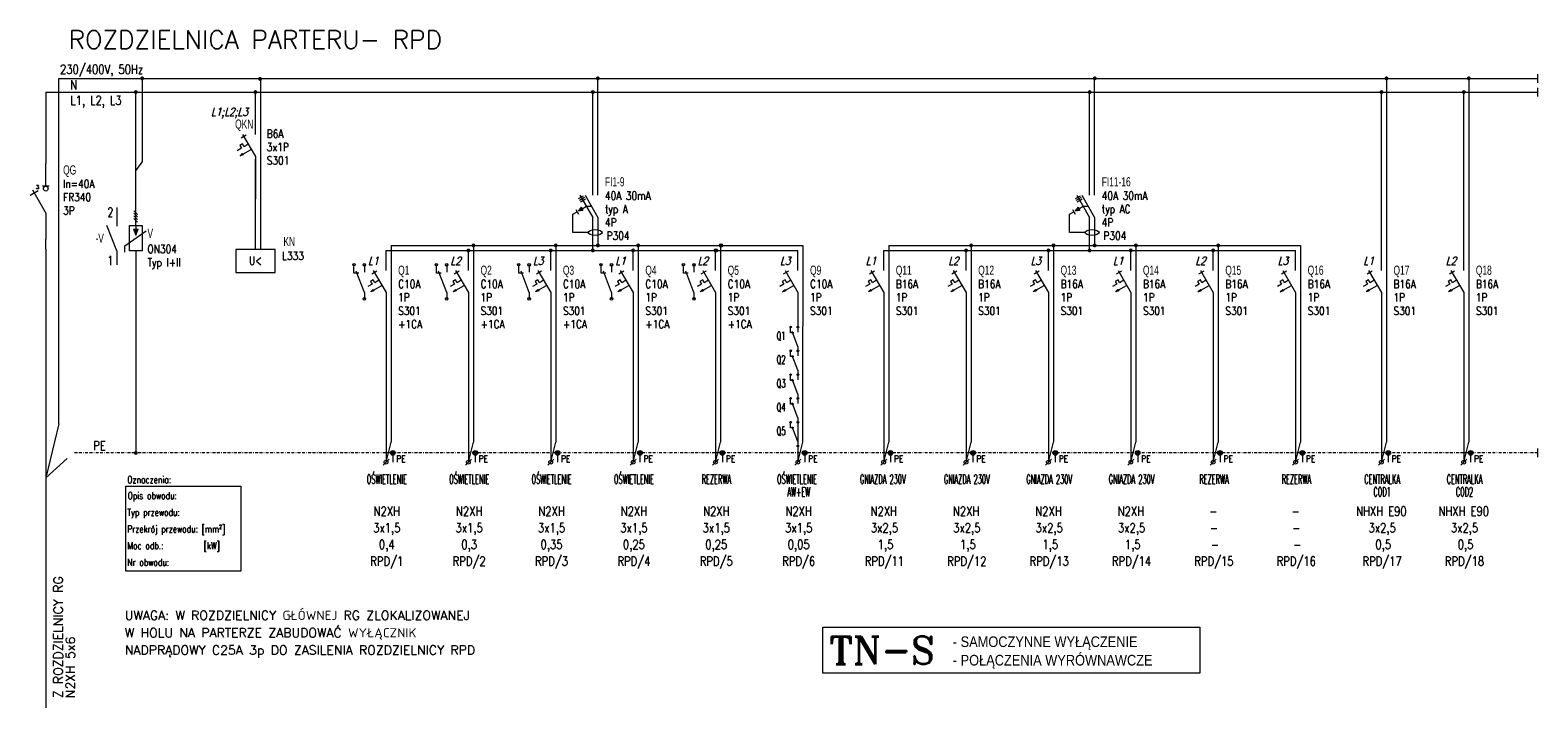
# Model space of a CAD drawing. Header units: millimetres. Extents: x 12722 to 13051, y -2413 to -2265.
import ezdxf
from ezdxf.enums import TextEntityAlignment as Align

# ---------------------------------------------------------------- set-up
doc = ezdxf.new("R2010")
doc.units = ezdxf.units.MM
doc.linetypes.add('BORDER2', pattern=[22.225, 6.35, -3.175, 6.35, -3.175, 0, -3.175])
doc.linetypes.add('DASHED2', pattern=[9.525, 6.35, -3.175])
doc.layers.get('0').update_dxf_attribs({"lineweight": 13})
for name, color, linetype, lineweight in [('IE_Nr aparatów', 6, 'Continuous', 13), ('IE_Obwody', 7, 'Continuous', 13), ('IE_Opisy obwodów', 7, 'Continuous', 13), ('IE_Opisy urządzeń', 3, 'Continuous', 13), ('IE_Schemat', 7, 'Continuous', 13), ('IE_Uwagi', 7, 'Continuous', 13)]:
    doc.layers.add(name, color=color, linetype=linetype, lineweight=lineweight)
doc.styles.add('Arial', font='ARIALN.TTF')
doc.styles.add('OMEGA', font='simplex.shx')
doc.styles.add('ROMANT', font='ROMANT')
doc.styles.add('SIMPLEX', font='SIMPLEX')
doc.styles.get("Standard").update_dxf_attribs({"font": 'arial.ttf'})
doc.styles.add('SYSTEM', font='TXT')

# ---------------------------------------------------------------- blocks, each defined once
blk = doc.blocks.new('*U10')
blk.add_hatch(color=0).paths.add_polyline_path([(0.54, 4.74), (-0.54, 4.74), (0, 3.44)])
at = {"color": 0}
for p, q in [((0, 5.6), (0, 13.8)), ((-2.37, 1.16), (2.26, 4.44)), ((-1.4, 0), (-1.4, 5.6)), ((-1.4, 5.6), (1.4, 5.6)), ((-0.54, 4.74), (0, 3.44)), ((-0.54, 4.74), (0.54, 4.74)), ((0, 5.6), (0, 4.74)), ((0, 3.44), (0.54, 4.74)), ((1.4, 5.6), (1.4, 0)), ((-2.37, -0.29), (-2.37, 1.16)), ((1.4, 0), (-1.4, 0)), ((0, 0), (0, -8.2)), ((0, 0), (0, -8.2))]:
    blk.add_line(p, q, dxfattribs=at)
at = {"color": 0, "style": 'SIMPLEX', "oblique": 15, "width": 0.8, "flags": 4}
blk.add_attdef('NR', (2.31, 5.6), '', height=1.5, dxfattribs=at)
at = {"color": 0, "style": 'SIMPLEX', "width": 0.8, "flags": 4}
for tag, p in [('OPIS1', (2.31, 3.6)), ('OPIS2', (2.31, 1.6)), ('OPIS3', (2.31, -0.4)), ('OPIS4', (2.31, -2.4))]:
    blk.add_attdef(tag, p, '', height=1.5, dxfattribs=at)
blk = doc.blocks.new('*U8')
h = blk.add_hatch(color=0)
edge = h.paths.add_edge_path()
edge.add_arc((1.5, -18.32), 0.5, 0, 360)
at = {"color": 0}
for p, q in [((1.1, 9.37), (1.1, -15.99)), ((0, -20.33), (1.1, -15.99)), ((1.5, -18.32), (1.5, -20.33))]:
    blk.add_line(p, q, dxfattribs=at)
at = {"color": 0, "ltscale": 0.5}
blk.add_line((0, 0), (0, -20.33), dxfattribs=at)
at = {"color": 0}
blk.add_circle((1.5, -18.32), 0.5, dxfattribs=at)
at = {"color": 0, "ltscale": 0.5, "style": 'OMEGA', "width": 0.8}
blk.add_text('PE', height=1.5, dxfattribs=at).set_placement((2.25, -20.35))
blk = doc.blocks.new('*U9')
at = {"color": 0}
for p, q in [((1.1, 10.3), (1.1, -7.38)), ((0, 4.85), (0, 9.2)), ((-3.11, 4.11), (-2, 4.74)), ((-2.8, 4.85), (0, 0)), ((-2.8, 4.85), (0, 0)), ((-3.06, 1.8), (-3.97, 1.28)), ((-2.8, 2.76), (-3.41, 2.41)), ((-3.41, 2.41), (-3.06, 1.8)), ((-3.33, 0.17), (-2.81, 0.67)), ((-2.64, 0.37), (-3.33, 0.17)), ((-3.28, 0.19), (-3.3, 0.2)), ((-3.28, 0.19), (-2.8, 0.66)), ((-3.18, 0.21), (-3.23, 0.26)), ((-3.09, 0.24), (-3.17, 0.33)), ((-2.99, 0.27), (-3.11, 0.39)), ((-3.1, 0.24), (-2.76, 0.58)), ((-2.89, 0.3), (-3.05, 0.45)), ((-2.8, 0.32), (-2.98, 0.51)), ((-2.93, 0.29), (-2.71, 0.5)), ((-2.7, 0.35), (-2.92, 0.57)), ((-2.7, 0.47), (-2.86, 0.63)), ((-2.81, 0.67), (-2.64, 0.37)), ((-2.45, 2.15), (-2.8, 2.76)), ((-2.76, 0.34), (-2.67, 0.42)), ((-2.73, 0.52), (-0.91, 1.57)), ((-1.55, 2.68), (-2.45, 2.15)), ((0, 0), (0, -16.76))]:
    blk.add_line(p, q, dxfattribs=at)
at = {"color": 0, "style": 'SIMPLEX', "oblique": 15, "width": 0.8, "flags": 4}
blk.add_attdef('NR', (2.31, 3.41), '', height=1.5, dxfattribs=at)
at = {"color": 0, "style": 'SIMPLEX', "width": 0.8, "flags": 4}
for tag, p in [('OPIS1', (2.31, 1.41)), ('OPIS2', (2.31, -0.59)), ('OPIS3', (2.31, -2.59)), ('OPIS4', (2.31, -4.59))]:
    blk.add_attdef(tag, p, '', height=1.5, dxfattribs=at)
blk = doc.blocks.new('*U11')
at = {"color": 0}
for p, q in [((1.1, 17.1), (1.1, -20.36)), ((0, 4.85), (0, 9.2)), ((-3.11, 4.11), (-2, 4.74)), ((-2.8, 4.85), (0, 0)), ((-2.8, 4.85), (0, 0)), ((-3.06, 1.8), (-3.97, 1.28)), ((-2.8, 2.76), (-3.41, 2.41)), ((-3.41, 2.41), (-3.06, 1.8)), ((-3.33, 0.17), (-2.81, 0.67)), ((-2.64, 0.37), (-3.33, 0.17)), ((-3.28, 0.19), (-3.3, 0.2)), ((-3.28, 0.19), (-2.8, 0.66)), ((-3.18, 0.21), (-3.23, 0.26)), ((-3.09, 0.24), (-3.17, 0.33)), ((-2.99, 0.27), (-3.11, 0.39)), ((-3.1, 0.24), (-2.76, 0.58)), ((-2.89, 0.3), (-3.05, 0.45)), ((-2.8, 0.32), (-2.98, 0.51)), ((-2.93, 0.29), (-2.71, 0.5)), ((-2.7, 0.35), (-2.92, 0.57)), ((-2.7, 0.47), (-2.86, 0.63)), ((-2.81, 0.67), (-2.64, 0.37)), ((-2.45, 2.15), (-2.8, 2.76)), ((-2.76, 0.34), (-2.67, 0.42)), ((-2.73, 0.52), (-0.91, 1.57)), ((-1.55, 2.68), (-2.45, 2.15)), ((0, 0), (0, -9.23))]:
    blk.add_line(p, q, dxfattribs=at)
at = {"color": 0, "style": 'SIMPLEX', "oblique": 15, "width": 0.8, "flags": 4}
blk.add_attdef('NR', (2.31, 3.41), '', height=1.5, dxfattribs=at)
at = {"color": 0, "style": 'SIMPLEX', "width": 0.8, "flags": 4}
for tag, p in [('OPIS1', (2.31, 1.41)), ('OPIS2', (2.31, -0.59)), ('OPIS3', (2.31, -2.59)), ('OPIS4', (2.31, -4.59))]:
    blk.add_attdef(tag, p, '', height=1.5, dxfattribs=at)
blk = doc.blocks.new('*U12')
at = {"color": 0}
for p, q in [((1.1, 4.85), (1.1, 30.4)), ((0, 4.85), (0, 27.4)), ((-3.11, 4.11), (-2, 4.74)), ((-2.91, 3.77), (-1.81, 4.4)), ((-2.8, 4.85), (0, 0)), ((-2.8, 4.85), (0, 0)), ((-2.71, 3.43), (-1.61, 4.06)), ((-1.7, 4.85), (1.1, 0)), ((-4.38, 0.7), (-3.45, 1.23)), ((-4.38, -3.3), (-4.38, 0.7)), ((-3.74, 1.74), (-3.16, 0.73)), ((-2.51, 2.2), (-3.14, 1.42)), ((-3.14, 1.42), (-2.15, 1.58)), ((-3.06, 1.43), (-3.1, 1.47)), ((-3.04, 1.54), (-2.46, 2.12)), ((-2.95, 1.45), (-3.04, 1.54)), ((-3.02, 1.44), (-2.42, 2.04)), ((-2.84, 1.47), (-2.99, 1.61)), ((-2.74, 1.49), (-2.93, 1.68)), ((-2.87, 1.46), (-2.37, 1.96)), ((-2.63, 1.5), (-2.87, 1.75)), ((-2.52, 1.52), (-2.82, 1.81)), ((-2.42, 1.54), (-2.76, 1.88)), ((-2.73, 1.49), (-2.33, 1.89)), ((-2.31, 1.55), (-2.71, 1.95)), ((-2.2, 1.57), (-2.65, 2.02)), ((-2.23, 1.72), (-2.6, 2.09)), ((-2.58, 1.51), (-2.28, 1.81)), ((-2.4, 2.02), (-2.54, 2.16)), ((-2.51, 2.2), (-2.15, 1.58)), ((-2.43, 1.54), (-2.24, 1.73)), ((-2.33, 1.89), (-1.4, 2.42)), ((-2.28, 1.56), (-2.19, 1.65)), ((-1.4, 2.42), (-0.3, 2.42)), ((0, -7.23), (0, 0)), ((1.1, 0), (1.1, -6.13)), ((-1, -3.3), (-4.38, -3.3))]:
    blk.add_line(p, q, dxfattribs=at)
blk.add_ellipse((0.52, -3.3), major_axis=(1.53, 0), ratio=0.410051, dxfattribs=at)
blk.add_text('Omega-electric', height=0.0000001, dxfattribs=at).set_placement((0, -0.58), align=Align.RIGHT)
at = {"color": 0, "style": 'SIMPLEX', "oblique": 15, "width": 0.8, "flags": 4}
blk.add_attdef('NR', (2.31, 3.41), '', height=1.5, dxfattribs=at)
at = {"color": 0, "style": 'SIMPLEX', "width": 0.8, "flags": 4}
for tag, p in [('OPIS1', (2.31, 1.41)), ('OPIS2', (2.31, -0.59)), ('OPIS3', (2.31, -2.59)), ('OPIS4', (2.31, -4.59))]:
    blk.add_attdef(tag, p, '', height=1.5, dxfattribs=at)
blk = doc.blocks.new('*U1994')
at = {"color": 0}
for p, q in [((1.1, 10.3), (1.1, -7.38)), ((0, 4.85), (0, 9.2)), ((-3.11, 4.11), (-2, 4.74)), ((-2.8, 4.85), (0, 0)), ((-2.8, 4.85), (0, 0)), ((-3.06, 1.8), (-3.97, 1.28)), ((-2.8, 2.76), (-3.41, 2.41)), ((-3.41, 2.41), (-3.06, 1.8)), ((-3.33, 0.17), (-2.81, 0.67)), ((-2.64, 0.37), (-3.33, 0.17)), ((-3.28, 0.19), (-3.3, 0.2)), ((-3.28, 0.19), (-2.8, 0.66)), ((-3.18, 0.21), (-3.23, 0.26)), ((-3.09, 0.24), (-3.17, 0.33)), ((-2.99, 0.27), (-3.11, 0.39)), ((-3.1, 0.24), (-2.76, 0.58)), ((-2.89, 0.3), (-3.05, 0.45)), ((-2.8, 0.32), (-2.98, 0.51)), ((-2.93, 0.29), (-2.71, 0.5)), ((-2.7, 0.35), (-2.92, 0.57)), ((-2.7, 0.47), (-2.86, 0.63)), ((-2.81, 0.67), (-2.64, 0.37)), ((-2.45, 2.15), (-2.8, 2.76)), ((-2.76, 0.34), (-2.67, 0.42)), ((-2.73, 0.52), (-0.91, 1.57)), ((-1.55, 2.68), (-2.45, 2.15)), ((0, 0), (0, -2.36))]:
    blk.add_line(p, q, dxfattribs=at)
at = {"color": 0, "style": 'SIMPLEX', "oblique": 15, "width": 0.8, "flags": 4}
blk.add_attdef('NR', (2.31, 3.41), '', height=1.5, dxfattribs=at)
at = {"color": 0, "style": 'SIMPLEX', "width": 0.8, "flags": 4}
for tag, p in [('OPIS1', (2.31, 1.41)), ('OPIS2', (2.31, -0.59)), ('OPIS3', (2.31, -2.59)), ('OPIS4', (2.31, -4.59))]:
    blk.add_attdef(tag, p, '', height=1.5, dxfattribs=at)
blk = doc.blocks.new('iOF')
at = {"layer": 'IE_Obwody', "color": 0}
for p, q in [((0.89, 3.73), (0.89, 2.16)), ((0.89, -2.32), (-0.89, 2.32)), ((0.89, -2.32), (0.89, -3.7))]:
    blk.add_line(p, q, dxfattribs=at)
blk.add_lwpolyline([(-0.33, 1.94), (-1.39, 1.94), (-1.39, 3.74)], dxfattribs=at)
for centre in [(-1.39, 3.74), (0.89, 3.73), (0.89, -3.7)]:
    blk.add_circle(centre, 0.262, dxfattribs=at)
blk = doc.blocks.new('*U2312')
at = {"color": 0}
for p, q in [((1.1, 46.83), (1.1, -7.38)), ((0, 4.85), (0, 43.83)), ((-3.11, 4.11), (-2, 4.74)), ((-2.8, 4.85), (0, 0)), ((-2.8, 4.85), (0, 0)), ((-3.06, 1.8), (-3.97, 1.28)), ((-2.8, 2.76), (-3.41, 2.41)), ((-3.41, 2.41), (-3.06, 1.8)), ((-3.33, 0.17), (-2.81, 0.67)), ((-2.64, 0.37), (-3.33, 0.17)), ((-3.28, 0.19), (-3.3, 0.2)), ((-3.28, 0.19), (-2.8, 0.66)), ((-3.18, 0.21), (-3.23, 0.26)), ((-3.09, 0.24), (-3.17, 0.33)), ((-2.99, 0.27), (-3.11, 0.39)), ((-3.1, 0.24), (-2.76, 0.58)), ((-2.89, 0.3), (-3.05, 0.45)), ((-2.8, 0.32), (-2.98, 0.51)), ((-2.93, 0.29), (-2.71, 0.5)), ((-2.7, 0.35), (-2.92, 0.57)), ((-2.7, 0.47), (-2.86, 0.63)), ((-2.81, 0.67), (-2.64, 0.37)), ((-2.45, 2.15), (-2.8, 2.76)), ((-2.76, 0.34), (-2.67, 0.42)), ((-2.73, 0.52), (-0.91, 1.57)), ((-1.55, 2.68), (-2.45, 2.15)), ((0, 0), (0, -16.76))]:
    blk.add_line(p, q, dxfattribs=at)
at = {"color": 0, "style": 'SIMPLEX', "oblique": 15, "width": 0.8, "flags": 4}
blk.add_attdef('NR', (2.31, 3.41), '', height=1.5, dxfattribs=at)
at = {"color": 0, "style": 'SIMPLEX', "width": 0.8, "flags": 4}
for tag, p in [('OPIS1', (2.31, 1.41)), ('OPIS2', (2.31, -0.59)), ('OPIS3', (2.31, -2.59)), ('OPIS4', (2.31, -4.59))]:
    blk.add_attdef(tag, p, '', height=1.5, dxfattribs=at)

msp = doc.modelspace()

# ---------------------------------------------------------------- hatches: boundary and pattern name
msp.add_hatch(color=0).paths.add_polyline_path([(12891.64, -2357.57, 1), (12890.64, -2357.57, 1)])
at = {"layer": 'IE_Obwody', "ltscale": 5}
h = msp.add_hatch(color=256, dxfattribs=at)
edge = h.paths.add_edge_path()
edge.add_arc((12746.35, -2275.66), 0.427, 0, 360)
h = msp.add_hatch(color=256, dxfattribs=at)
edge = h.paths.add_edge_path()
edge.add_arc((12772.12, -2275.79), 0.427, 0, 360)
h = msp.add_hatch(color=256, dxfattribs=at)
edge = h.paths.add_edge_path()
edge.add_arc((12845.94, -2275.66), 0.427, 0, 360)
h = msp.add_hatch(color=256, dxfattribs=at)
edge = h.paths.add_edge_path()
edge.add_arc((12845.94, -2275.66), 0.427, 0, 360)
h = msp.add_hatch(color=256, dxfattribs=at)
edge = h.paths.add_edge_path()
edge.add_arc((12954.5, -2275.66), 0.427, 0, 360)
h = msp.add_hatch(color=256, dxfattribs=at)
edge = h.paths.add_edge_path()
edge.add_arc((12954.5, -2275.66), 0.427, 0, 360)
h = msp.add_hatch(color=256, dxfattribs=at)
edge = h.paths.add_edge_path()
edge.add_arc((13018.25, -2275.66), 0.427, 0, 360)
h = msp.add_hatch(color=256, dxfattribs=at)
edge = h.paths.add_edge_path()
edge.add_arc((13018.25, -2275.66), 0.427, 0, 360)
h = msp.add_hatch(color=256, dxfattribs=at)
edge = h.paths.add_edge_path()
edge.add_arc((13036.25, -2275.66), 0.427, 0, 360)
h = msp.add_hatch(color=256, dxfattribs=at)
edge = h.paths.add_edge_path()
edge.add_arc((13036.25, -2275.66), 0.427, 0, 360)
h = msp.add_hatch(color=256, dxfattribs=at)
edge = h.paths.add_edge_path()
edge.add_arc((12744.97, -2278.66), 0.427, 0, 360)
h = msp.add_hatch(color=256, dxfattribs=at)
edge = h.paths.add_edge_path()
edge.add_arc((12771.1, -2278.66), 0.427, 0, 360)
h = msp.add_hatch(color=256, dxfattribs=at)
edge = h.paths.add_edge_path()
edge.add_arc((12844.84, -2278.66), 0.427, 0, 360)
h = msp.add_hatch(color=256, dxfattribs=at)
edge = h.paths.add_edge_path()
edge.add_arc((12844.84, -2278.66), 0.427, 0, 360)
h = msp.add_hatch(color=256, dxfattribs=at)
edge = h.paths.add_edge_path()
edge.add_arc((12953.4, -2278.66), 0.427, 0, 360)
h = msp.add_hatch(color=256, dxfattribs=at)
edge = h.paths.add_edge_path()
edge.add_arc((12953.4, -2278.66), 0.427, 0, 360)
h = msp.add_hatch(color=256, dxfattribs=at)
edge = h.paths.add_edge_path()
edge.add_arc((13017.15, -2278.66), 0.427, 0, 360)
h = msp.add_hatch(color=256, dxfattribs=at)
edge = h.paths.add_edge_path()
edge.add_arc((13017.15, -2278.66), 0.427, 0, 360)
h = msp.add_hatch(color=256, dxfattribs=at)
edge = h.paths.add_edge_path()
edge.add_arc((13035.15, -2278.66), 0.427, 0, 360)
h = msp.add_hatch(color=256, dxfattribs=at)
edge = h.paths.add_edge_path()
edge.add_arc((13035.15, -2278.66), 0.427, 0, 360)
h = msp.add_hatch(color=256, dxfattribs=at)
edge = h.paths.add_edge_path()
edge.add_arc((12818.74, -2312.19), 0.427, 0, 360)
h = msp.add_hatch(color=256, dxfattribs=at)
edge = h.paths.add_edge_path()
edge.add_arc((12818.74, -2312.19), 0.427, 0, 360)
h = msp.add_hatch(color=256, dxfattribs=at)
edge = h.paths.add_edge_path()
edge.add_arc((12836.74, -2312.19), 0.427, 0, 360)
h = msp.add_hatch(color=256, dxfattribs=at)
edge = h.paths.add_edge_path()
edge.add_arc((12836.74, -2312.19), 0.427, 0, 360)
h = msp.add_hatch(color=256, dxfattribs=at)
edge = h.paths.add_edge_path()
edge.add_arc((12845.93, -2312.19), 0.427, 0, 360)
h = msp.add_hatch(color=256, dxfattribs=at)
edge = h.paths.add_edge_path()
edge.add_arc((12845.93, -2312.19), 0.427, 0, 360)
h = msp.add_hatch(color=256, dxfattribs=at)
edge = h.paths.add_edge_path()
edge.add_arc((12854.74, -2312.19), 0.427, 0, 360)
h = msp.add_hatch(color=256, dxfattribs=at)
edge = h.paths.add_edge_path()
edge.add_arc((12854.74, -2312.19), 0.427, 0, 360)
h = msp.add_hatch(color=256, dxfattribs=at)
edge = h.paths.add_edge_path()
edge.add_arc((12872.74, -2312.19), 0.427, 0, 360)
h = msp.add_hatch(color=256, dxfattribs=at)
edge = h.paths.add_edge_path()
edge.add_arc((12872.74, -2312.19), 0.427, 0, 360)
h = msp.add_hatch(color=256, dxfattribs=at)
edge = h.paths.add_edge_path()
edge.add_arc((12872.93, -2312.19), 0.427, 0, 360)
h = msp.add_hatch(color=256, dxfattribs=at)
edge = h.paths.add_edge_path()
edge.add_arc((12927.49, -2312.19), 0.427, 0, 360)
h = msp.add_hatch(color=256, dxfattribs=at)
edge = h.paths.add_edge_path()
edge.add_arc((12927.49, -2312.19), 0.427, 0, 360)
h = msp.add_hatch(color=256, dxfattribs=at)
edge = h.paths.add_edge_path()
edge.add_arc((12945.49, -2312.19), 0.427, 0, 360)
h = msp.add_hatch(color=256, dxfattribs=at)
edge = h.paths.add_edge_path()
edge.add_arc((12945.49, -2312.19), 0.427, 0, 360)
h = msp.add_hatch(color=256, dxfattribs=at)
edge = h.paths.add_edge_path()
edge.add_arc((12945.49, -2312.19), 0.427, 0, 360)
h = msp.add_hatch(color=256, dxfattribs=at)
edge = h.paths.add_edge_path()
edge.add_arc((12954.49, -2312.19), 0.427, 0, 360)
h = msp.add_hatch(color=256, dxfattribs=at)
edge = h.paths.add_edge_path()
edge.add_arc((12954.49, -2312.19), 0.427, 0, 360)
h = msp.add_hatch(color=256, dxfattribs=at)
edge = h.paths.add_edge_path()
edge.add_arc((12954.49, -2312.19), 0.427, 0, 360)
h = msp.add_hatch(color=256, dxfattribs=at)
edge = h.paths.add_edge_path()
edge.add_arc((12963.49, -2312.19), 0.427, 0, 360)
h = msp.add_hatch(color=256, dxfattribs=at)
edge = h.paths.add_edge_path()
edge.add_arc((12963.49, -2312.19), 0.427, 0, 360)
h = msp.add_hatch(color=256, dxfattribs=at)
edge = h.paths.add_edge_path()
edge.add_arc((12981.49, -2312.19), 0.427, 0, 360)
h = msp.add_hatch(color=256, dxfattribs=at)
edge = h.paths.add_edge_path()
edge.add_arc((12981.49, -2312.19), 0.427, 0, 360)
h = msp.add_hatch(color=256, dxfattribs=at)
edge = h.paths.add_edge_path()
edge.add_arc((12817.64, -2313.29), 0.427, 0, 360)
h = msp.add_hatch(color=256, dxfattribs=at)
edge = h.paths.add_edge_path()
edge.add_arc((12817.64, -2313.29), 0.427, 0, 360)
h = msp.add_hatch(color=256, dxfattribs=at)
edge = h.paths.add_edge_path()
edge.add_arc((12835.64, -2313.29), 0.427, 0, 360)
h = msp.add_hatch(color=256, dxfattribs=at)
edge = h.paths.add_edge_path()
edge.add_arc((12835.64, -2313.29), 0.427, 0, 360)
h = msp.add_hatch(color=256, dxfattribs=at)
edge = h.paths.add_edge_path()
edge.add_arc((12844.83, -2313.29), 0.427, 0, 360)
h = msp.add_hatch(color=256, dxfattribs=at)
edge = h.paths.add_edge_path()
edge.add_arc((12844.83, -2313.29), 0.427, 0, 360)
h = msp.add_hatch(color=256, dxfattribs=at)
edge = h.paths.add_edge_path()
edge.add_arc((12853.64, -2313.29), 0.427, 0, 360)
h = msp.add_hatch(color=256, dxfattribs=at)
edge = h.paths.add_edge_path()
edge.add_arc((12853.64, -2313.29), 0.427, 0, 360)
h = msp.add_hatch(color=256, dxfattribs=at)
edge = h.paths.add_edge_path()
edge.add_arc((12871.64, -2313.29), 0.427, 0, 360)
h = msp.add_hatch(color=256, dxfattribs=at)
edge = h.paths.add_edge_path()
edge.add_arc((12871.64, -2313.29), 0.427, 0, 360)
h = msp.add_hatch(color=256, dxfattribs=at)
edge = h.paths.add_edge_path()
edge.add_arc((12871.83, -2313.29), 0.427, 0, 360)
h = msp.add_hatch(color=256, dxfattribs=at)
edge = h.paths.add_edge_path()
edge.add_arc((12926.39, -2313.29), 0.427, 0, 360)
h = msp.add_hatch(color=256, dxfattribs=at)
edge = h.paths.add_edge_path()
edge.add_arc((12926.39, -2313.29), 0.427, 0, 360)
h = msp.add_hatch(color=256, dxfattribs=at)
edge = h.paths.add_edge_path()
edge.add_arc((12944.39, -2313.29), 0.427, 0, 360)
h = msp.add_hatch(color=256, dxfattribs=at)
edge = h.paths.add_edge_path()
edge.add_arc((12944.39, -2313.29), 0.427, 0, 360)
h = msp.add_hatch(color=256, dxfattribs=at)
edge = h.paths.add_edge_path()
edge.add_arc((12944.39, -2313.29), 0.427, 0, 360)
h = msp.add_hatch(color=256, dxfattribs=at)
edge = h.paths.add_edge_path()
edge.add_arc((12953.39, -2313.29), 0.427, 0, 360)
h = msp.add_hatch(color=256, dxfattribs=at)
edge = h.paths.add_edge_path()
edge.add_arc((12953.39, -2313.29), 0.427, 0, 360)
h = msp.add_hatch(color=256, dxfattribs=at)
edge = h.paths.add_edge_path()
edge.add_arc((12953.39, -2313.29), 0.427, 0, 360)
h = msp.add_hatch(color=256, dxfattribs=at)
edge = h.paths.add_edge_path()
edge.add_arc((12962.39, -2313.29), 0.427, 0, 360)
h = msp.add_hatch(color=256, dxfattribs=at)
edge = h.paths.add_edge_path()
edge.add_arc((12962.39, -2313.29), 0.427, 0, 360)
h = msp.add_hatch(color=256, dxfattribs=at)
edge = h.paths.add_edge_path()
edge.add_arc((12980.39, -2313.29), 0.427, 0, 360)
h = msp.add_hatch(color=256, dxfattribs=at)
edge = h.paths.add_edge_path()
edge.add_arc((12980.39, -2313.29), 0.427, 0, 360)
h = msp.add_hatch(color=256, dxfattribs=at)
edge = h.paths.add_edge_path()
edge.add_arc((12744.97, -2357.57), 0.427, 0, 360)

# ---------------------------------------------------------------- linework, layer by layer
for p, q in [((13051.33, -2276.61), (13051.33, -2274.73)), ((13051.33, -2279.61), (13051.33, -2277.73)), ((12889.64, -2324.85), (12889.64, -2330.05)), ((13051.33, -2358.5), (13051.33, -2356.62))]:
    msp.add_line(p, q)
at = {"color": 0}
for p, q in [((12725.3, -2299.27), (12725.3, -2294.28)), ((12726.02, -2299.27), (12724.57, -2299.27)), ((12721.88, -2301.19), (12723.65, -2300.17)), ((12722.38, -2300.06), (12725.3, -2305.11)), ((12725.3, -2305.11), (12725.3, -2308.02)), ((12725.3, -2308.02), (12725.3, -2310.93)), ((12725.3, -2313.02), (12725.3, -2310.93)), ((12889.64, -2359.58), (12890.74, -2355.24)), ((12891.14, -2357.57), (12891.14, -2359.58))]:
    msp.add_line(p, q, dxfattribs=at)
at = {"color": 0, "const_width": 0.146}
msp.add_lwpolyline([(12722.38, -2300.06), (12725.3, -2305.11)], dxfattribs=at)
for points in [[(12890.74, -2355.24), (12890.74, -2329.88)], [(12889.64, -2350.85), (12889.64, -2359.58)]]:
    msp.add_lwpolyline(points)
at = {"color": 0}
for centre, radius in [((12725.3, -2299.78), 0.515), ((12891.14, -2357.57), 0.5)]:
    msp.add_circle(centre, radius, dxfattribs=at)
at = {"layer": 'IE_Obwody'}
for p, q in [((12728.18, -2275.66), (13051.33, -2275.66)), ((12728.18, -2351.18), (12728.18, -2275.66)), ((12746.35, -2275.66), (12746.35, -2294.01)), ((12725.3, -2278.66), (13051.33, -2278.66)), ((12725.3, -2278.66), (12725.3, -2294.28)), ((12744.97, -2287.91), (12744.97, -2278.66)), ((12771.1, -2287.91), (12771.1, -2278.66)), ((12744.97, -2299.61), (12744.97, -2287.91)), ((12744.97, -2307.81), (12744.97, -2293.32)), ((12771.1, -2313.12), (12771.1, -2293.32)), ((12740.8, -2303.87), (12740.8, -2308.01)), ((12745.36, -2305.4), (12744.57, -2304.61)), ((12745.36, -2305.96), (12744.57, -2305.17)), ((12745.36, -2306.52), (12744.57, -2305.73)), ((12740.8, -2313.39), (12738.66, -2307.82)), ((12745.36, -2307.08), (12744.57, -2306.29)), ((12725.3, -2313.02), (12725.3, -2413.31)), ((12740.8, -2313.39), (12740.8, -2316.47)), ((12744.97, -2317.51), (12744.97, -2357.57)), ((12728.18, -2351.18), (12725.3, -2363.02)), ((12798.99, -2360.23), (12800.3, -2358.92)), ((12816.99, -2360.23), (12818.3, -2358.92)), ((12834.99, -2360.23), (12836.3, -2358.92)), ((12852.99, -2360.23), (12854.3, -2358.92)), ((12870.99, -2360.23), (12872.3, -2358.92)), ((12888.99, -2360.23), (12890.3, -2358.92)), ((12907.73, -2360.23), (12909.05, -2358.92)), ((12925.73, -2360.23), (12927.05, -2358.92)), ((12943.73, -2360.23), (12945.05, -2358.92)), ((12961.73, -2360.23), (12963.05, -2358.92)), ((12979.73, -2360.23), (12981.05, -2358.92)), ((12997.73, -2360.23), (12999.05, -2358.92)), ((13016.48, -2360.23), (13017.79, -2358.92)), ((13034.48, -2360.23), (13035.79, -2358.92))]:
    msp.add_line(p, q, dxfattribs=at)
at = {"layer": 'IE_Obwody', "linetype": 'DASHED2'}
msp.add_line((12744.97, -2295.91), (12746.35, -2294.01), dxfattribs=at)
at = {"layer": 'IE_Obwody', "linetype": 'BORDER2'}
msp.add_line((12725.3, -2363.02), (12731.3, -2357.57), dxfattribs=at)
at = {"layer": 'IE_Obwody', "linetype": 'BORDER2', "ltscale": 0.1}
msp.add_line((13051.33, -2357.56), (12731.3, -2357.57), dxfattribs=at)
at = {"layer": 'IE_Obwody'}
for points in [[(12800.74, -2312.19), (12890.74, -2312.19)], [(12909.49, -2312.19), (12999.49, -2312.19)], [(12799.64, -2313.29), (12889.64, -2313.29)], [(12908.39, -2313.29), (12998.39, -2313.29)]]:
    msp.add_lwpolyline(points, dxfattribs=at)
msp.add_lwpolyline([(12766.82, -2318.11), (12775.39, -2318.11), (12775.39, -2313.12), (12766.82, -2313.12)], close=True, dxfattribs=at)
for centre in [(12799.64, -2359.58), (12817.64, -2359.58), (12835.64, -2359.58), (12853.64, -2359.58), (12871.64, -2359.58), (12889.64, -2359.58), (12908.39, -2359.58), (12926.39, -2359.58), (12944.39, -2359.58), (12962.39, -2359.58), (12980.39, -2359.58), (12998.39, -2359.58), (13017.14, -2359.58), (13035.14, -2359.58)]:
    msp.add_circle(centre, 0.422, dxfattribs=at)
at = {"layer": 'IE_Opisy obwodów'}
msp.add_lwpolyline([(12742.79, -2364.87), (12767.9, -2364.87), (12767.9, -2383.4), (12742.79, -2383.4)], close=True, dxfattribs=at)
at = {"layer": 'IE_Schemat', "elevation": -74.12}
msp.add_lwpolyline([(12895.1, -2395.66), (12977.46, -2395.66), (12977.46, -2405.76), (12895.1, -2405.76)], close=True, dxfattribs=at)

# ---------------------------------------------------------------- block references
at = {"layer": 'IE_Obwody'}
for name, p in [('*U11', (12771.1, -2292.76)), ('*U12', (12844.83, -2306.06)), ('*U12', (12953.39, -2306.06)), ('*U2312', (13017.14, -2322.49)), ('*U2312', (13035.14, -2322.49)), ('*U9', (12799.64, -2322.49)), ('*U9', (12817.64, -2322.49)), ('*U9', (12835.64, -2322.49)), ('*U9', (12853.64, -2322.49)), ('*U9', (12871.64, -2322.49)), ('*U1994', (12889.64, -2322.49)), ('*U9', (12908.39, -2322.49)), ('*U9', (12926.39, -2322.49)), ('*U9', (12944.39, -2322.49)), ('*U9', (12962.39, -2322.49)), ('*U9', (12980.39, -2322.49)), ('*U9', (12998.39, -2322.49)), ('*U8', (12799.64, -2339.25)), ('*U8', (12817.64, -2339.25)), ('*U8', (12835.64, -2339.25)), ('*U8', (12853.64, -2339.25)), ('*U8', (12871.64, -2339.25)), ('*U8', (12908.39, -2339.25)), ('*U8', (12926.39, -2339.25)), ('*U8', (12944.39, -2339.25)), ('*U8', (12962.39, -2339.25)), ('*U8', (12980.39, -2339.25)), ('*U8', (12998.39, -2339.25)), ('*U8', (13017.14, -2339.25)), ('*U8', (13035.14, -2339.25))]:
    msp.add_blockref(name, p, dxfattribs=at)
at = {"layer": 'IE_Obwody', "color": 7}
for p in [(12794.03, -2320.17), (12812.03, -2320.17), (12830.03, -2320.17), (12848.03, -2320.17), (12866.03, -2320.17)]:
    msp.add_blockref('iOF', p, dxfattribs=at)
at = {"layer": 'IE_Obwody', "color": 7, "xscale": 0.7, "yscale": 0.7, "zscale": 0.7}
for p in [(12889.02, -2332.66), (12889.02, -2337.86), (12889.02, -2343.06), (12889.02, -2348.26), (12889.02, -2353.46)]:
    msp.add_blockref('iOF', p, dxfattribs=at)
at = {"layer": 'IE_Schemat'}
msp.add_blockref('*U10', (12744.97, -2313.41), dxfattribs=at)

# ---------------------------------------------------------------- texts
at = {"color": 0, "style": 'OMEGA'}
msp.add_text('3', height=0.84, rotation=0.0006, dxfattribs=at).set_placement((12723.11, -2299.83))
at = {"color": 0, "ltscale": 0.5, "style": 'OMEGA', "width": 0.8}
msp.add_text('PE', height=1.5, dxfattribs=at).set_placement((12891.9, -2359.6))
at = {"layer": 'IE_Nr aparatów', "style": 'Arial', "width": 0.8}
for s, p in [('QKN', (12770.65, -2286.66)), ('KN', (12779.78, -2312.33))]:
    msp.add_text(s, height=2, dxfattribs=at).set_placement(p, align=Align.RIGHT)
for s, p in [('QG', (12729.09, -2296.69)), ('FI1-9', (12847.48, -2299.28)), ('FI11-16', (12956.04, -2299.28)), ('V', (12747.52, -2310.54)), ('-V', (12736.16, -2311.59)), ('Q1', (12802.3, -2318.61)), ('Q2', (12820.3, -2318.61)), ('Q3', (12838.3, -2318.61)), ('Q4', (12856.3, -2318.61)), ('Q5', (12874.3, -2318.61)), ('Q9', (12892.3, -2318.61)), ('Q11', (12911.04, -2318.61)), ('Q12', (12929.04, -2318.61)), ('Q13', (12947.04, -2318.61)), ('Q14', (12965.04, -2318.61)), ('Q15', (12983.04, -2318.61)), ('Q16', (13001.04, -2318.61)), ('Q17', (13019.79, -2318.61)), ('Q18', (13037.79, -2318.61))]:
    msp.add_text(s, height=2, dxfattribs=at).set_placement(p)
at = {"layer": 'IE_Obwody', "style": 'OMEGA'}
msp.add_text('ROZDZIELNICA PARTERU- RPD', height=4, dxfattribs=at).set_placement((12730.3, -2269.19))
at = {"layer": 'IE_Obwody', "style": 'OMEGA', "width": 0.8}
msp.add_text('U<', height=1.8, dxfattribs=at).set_placement((12769.72, -2316.44))
at = {"layer": 'IE_Opisy obwodów', "ltscale": 0.5, "style": 'OMEGA', "width": 0.7}
for s, p in [('2', (12740.01, -2305.93)), ('1', (12740.01, -2316.48))]:
    msp.add_text(s, height=2, dxfattribs=at).set_placement(p, align=Align.RIGHT)
at = {"layer": 'IE_Opisy obwodów', "ltscale": 0.5, "style": 'OMEGA'}
for s, width, p in [('OŚWIETLENIE', 0.45, (12799.81, -2364.31)), ('OŚWIETLENIE', 0.45, (12817.81, -2364.31)), ('OŚWIETLENIE', 0.45, (12835.81, -2364.31)), ('OŚWIETLENIE', 0.45, (12853.81, -2364.31)), ('OŚWIETLENIE ', 0.45, (12889.81, -2364.31)), ('REZERWA', 0.45, (12871.81, -2364.31)), ('AW+EW', 0.45, (12889.81, -2367.07)), ('GNIAZDA 230V ', 0.45, (12908.55, -2364.31)), ('GNIAZDA 230V', 0.45, (12926.55, -2364.31)), ('GNIAZDA 230V', 0.45, (12944.55, -2364.31)), ('CENTRALKA', 0.45, (13017.3, -2364.31)), ('COD1', 0.45, (13017.3, -2367.07)), ('CENTRALKA', 0.45, (13035.3, -2364.31)), ('COD2', 0.45, (13035.3, -2367.07)), ('N2XH', 0.8, (12799.81, -2371.31)), ('N2XH', 0.8, (12817.81, -2371.31)), ('N2XH', 0.8, (12835.81, -2371.31)), ('N2XH', 0.8, (12853.81, -2371.31)), ('N2XH', 0.8, (12871.81, -2371.31)), ('N2XH', 0.8, (12889.81, -2371.31)), ('N2XH', 0.8, (12908.4, -2371.31)), ('N2XH', 0.8, (12926.4, -2371.31)), ('N2XH', 0.8, (12944.4, -2371.31)), ('N2XH', 0.8, (12962.4, -2371.31)), ('-', 0.8, (12980.4, -2371.31)), ('-', 0.8, (12998.4, -2371.31)), ('NHXH E90', 0.8, (13017.14, -2371.31)), ('NHXH E90', 0.8, (13035.14, -2371.31)), ('3x1,5', 0.8, (12799.81, -2374.95)), ('3x1,5', 0.8, (12817.81, -2374.95)), ('3x1,5', 0.8, (12835.81, -2374.95)), ('3x1,5', 0.8, (12853.81, -2374.95)), ('3x1,5', 0.8, (12871.81, -2374.95)), ('3x1,5', 0.8, (12889.81, -2374.95)), ('3x2,5', 0.8, (12908.55, -2374.95)), ('3x2,5', 0.8, (12926.55, -2374.95)), ('3x2,5', 0.8, (12944.55, -2374.95)), ('3x2,5', 0.8, (13017.3, -2374.95)), ('3x2,5', 0.8, (13035.3, -2374.95)), ('0,4', 0.8, (12799.81, -2378.59)), ('0,3', 0.8, (12817.81, -2378.59)), ('0,35', 0.8, (12835.81, -2378.59)), ('0,25', 0.8, (12853.81, -2378.59)), ('0,25', 0.8, (12871.81, -2378.59)), ('0,05', 0.8, (12889.81, -2378.59)), ('1,5', 0.8, (12908.8, -2378.59)), ('1,5', 0.8, (12926.8, -2378.59)), ('1,5', 0.8, (12944.8, -2378.59)), ('1,5', 0.8, (12962.8, -2378.59)), ('-', 0.8, (12980.8, -2378.59)), ('-', 0.8, (12998.8, -2378.59)), ('0,5', 0.8, (13017.54, -2378.59)), ('0,5', 0.8, (13035.54, -2378.59)), ('RPD/1', 0.8, (12799.81, -2382.23)), ('RPD/2', 0.8, (12817.81, -2382.23)), ('RPD/3', 0.8, (12835.81, -2382.23)), ('RPD/4', 0.8, (12853.81, -2382.23)), ('RPD/5', 0.8, (12871.81, -2382.23)), ('RPD/6', 0.8, (12889.81, -2382.23)), ('RPD/11', 0.8, (12908.55, -2382.23)), ('RPD/12', 0.8, (12926.55, -2382.23)), ('RPD/13', 0.8, (12944.55, -2382.23)), ('RPD/16', 0.8, (12998.55, -2382.23)), ('RPD/17', 0.8, (13017.3, -2382.23)), ('RPD/18', 0.8, (13035.3, -2382.23))]:
    msp.add_text(s, height=2, dxfattribs=dict(at, width=width)).set_placement(p, align=Align.CENTER)
at = {"layer": 'IE_Opisy obwodów', "style": 'OMEGA', "width": 0.8}
for s, p in [('Oznaczenia:', (12743.12, -2364.16)), ('Opis obwodu:', (12743.2, -2367.68)), ('Typ przewodu:', (12743.12, -2371.31)), ('Przekrój przewodu: [mm²]', (12743.12, -2374.95)), ('Moc odb.:         [kW]', (12743.12, -2378.59)), ('Nr obwodu:', (12743.12, -2382.23))]:
    msp.add_text(s, height=1.5, dxfattribs=at).set_placement(p)
at = {"layer": 'IE_Opisy obwodów', "color": 7, "ltscale": 0.5, "style": 'OMEGA'}
for s, width, p in [('GNIAZDA 230V', 0.45, (12962.55, -2364.31)), ('3x2,5', 0.8, (12962.55, -2374.95)), ('RPD/14', 0.8, (12962.55, -2382.23))]:
    msp.add_text(s, height=2, dxfattribs=dict(at, width=width)).set_placement(p, align=Align.CENTER)
at = {"layer": 'IE_Opisy obwodów', "color": 0, "ltscale": 0.5, "style": 'OMEGA'}
for s, width, p in [('REZERWA', 0.45, (12980.55, -2364.31)), ('REZERWA', 0.45, (12998.55, -2364.31)), ('-', 0.8, (12980.55, -2374.95)), ('-', 0.8, (12998.55, -2374.95)), ('RPD/15', 0.8, (12980.55, -2382.23))]:
    msp.add_text(s, height=2, dxfattribs=dict(at, width=width)).set_placement(p, align=Align.CENTER)
at = {"layer": 'IE_Opisy obwodów', "style": 'OMEGA'}
for s, p in [('Z ROZDZIELNICY RG', (12729, -2411.19)), ('N2XH 5x6', (12731.67, -2411.19))]:
    msp.add_text(s, height=2, rotation=90, dxfattribs=at).set_placement(p)
for s, p in [('UWAGA: W ROZDZIELNICY GŁÓWNEJ RG ZLOKALIZOWANEJ', (12742.56, -2394.09)), ('W HOLU NA PARTERZE ZABUDOWAĆ WYŁĄCZNIK', (12742.56, -2397.89)), ('NADPRĄDOWY C25A 3p DO ZASILENIA ROZDZIELNICY RPD', (12742.56, -2401.68))]:
    msp.add_text(s, height=2, dxfattribs=at).set_placement(p)
at = {"layer": 'IE_Opisy urządzeń', "style": 'OMEGA', "width": 0.8}
for s, height, p in [('230/400V, 50Hz', 2, (12728.41, -2274.68)), ('N', 2, (12730.66, -2278.08)), ('L1, L2, L3', 2, (12730.67, -2281.47)), ('B6A', 1.8, (12773.59, -2288.67)), ('3x1P', 1.8, (12773.59, -2291.59)), ('S301', 1.8, (12773.59, -2294.52)), ('In=40A', 1.8, (12729.09, -2299.62)), ('FR340', 1.8, (12729.09, -2302.55)), ('40A 30mA', 1.8, (12847.48, -2302.21)), ('40A 30mA', 1.8, (12956.04, -2302.21)), ('3P', 1.8, (12729.09, -2305.47)), ('typ A', 1.8, (12847.48, -2305.13)), ('typ AC', 1.8, (12956.04, -2305.13)), ('4P', 1.8, (12847.48, -2308.06)), ('P304', 1.8, (12847.85, -2310.98)), ('4P', 1.8, (12956.04, -2308.06)), ('P304', 1.8, (12956.42, -2310.98)), ('ON304', 1.8, (12747.52, -2313.88)), ('Typ I+II', 1.8, (12747.52, -2316.81)), ('L333', 1.8, (12776.94, -2315.38)), ('C10A', 1.8, (12802.3, -2321.53)), ('C10A', 1.8, (12820.3, -2321.53)), ('C10A', 1.8, (12838.3, -2321.53)), ('C10A', 1.8, (12856.3, -2321.53)), ('C10A', 1.8, (12874.3, -2321.53)), ('C10A', 1.8, (12892.3, -2321.53)), ('B16A', 1.8, (12911.04, -2321.53)), ('B16A', 1.8, (12929.04, -2321.53)), ('B16A', 1.8, (12947.04, -2321.53)), ('B16A', 1.8, (12965.04, -2321.53)), ('B16A', 1.8, (12983.04, -2321.53)), ('B16A', 1.8, (13001.04, -2321.53)), ('B16A', 1.8, (13019.79, -2321.53)), ('B16A', 1.8, (13037.79, -2321.53)), ('S301', 1.8, (12802.3, -2327.39)), ('1P', 1.8, (12802.3, -2324.46)), ('S301', 1.8, (12820.3, -2327.39)), ('1P', 1.8, (12820.3, -2324.46)), ('S301', 1.8, (12838.3, -2327.39)), ('1P', 1.8, (12838.3, -2324.46)), ('S301', 1.8, (12856.3, -2327.39)), ('1P', 1.8, (12856.3, -2324.46)), ('S301', 1.8, (12874.3, -2327.39)), ('1P', 1.8, (12874.3, -2324.46)), ('S301', 1.8, (12892.3, -2327.39)), ('1P', 1.8, (12892.3, -2324.46)), ('S301', 1.8, (12911.04, -2327.39)), ('1P', 1.8, (12911.04, -2324.46)), ('S301', 1.8, (12929.04, -2327.39)), ('1P', 1.8, (12929.04, -2324.46)), ('S301', 1.8, (12947.04, -2327.39)), ('1P', 1.8, (12947.04, -2324.46)), ('S301', 1.8, (12965.04, -2327.39)), ('1P', 1.8, (12965.04, -2324.46)), ('S301', 1.8, (12983.04, -2327.39)), ('1P', 1.8, (12983.04, -2324.46)), ('S301', 1.8, (13001.04, -2327.39)), ('1P', 1.8, (13001.04, -2324.46)), ('S301', 1.8, (13019.79, -2327.39)), ('1P', 1.8, (13019.79, -2324.46)), ('S301', 1.8, (13037.79, -2327.39)), ('1P', 1.8, (13037.79, -2324.46)), ('+1CA', 1.8, (12802.3, -2330.31)), ('+1CA', 1.8, (12820.3, -2330.31)), ('+1CA', 1.8, (12838.3, -2330.31)), ('+1CA', 1.8, (12856.3, -2330.31)), ('+1CA', 1.8, (12874.3, -2330.31)), ('PE', 2, (12735.66, -2356.98))]:
    msp.add_text(s, height=height, dxfattribs=at).set_placement(p)
at = {"layer": 'IE_Opisy urządzeń', "color": 7, "style": 'OMEGA', "oblique": 15, "width": 0.8}
for s, p in [('L1;L2;L3', (12769.48, -2283.89)), ('L1', (12798.02, -2316.47)), ('L2', (12816.02, -2316.47)), ('L3', (12834.02, -2316.47)), ('L1', (12852.02, -2316.47)), ('L2', (12870.02, -2316.47)), ('L3', (12888.02, -2316.47)), ('L1', (12906.77, -2316.47)), ('L2', (12924.77, -2316.47)), ('L3', (12942.77, -2316.47)), ('L1', (12960.77, -2316.47)), ('L2', (12978.77, -2316.47)), ('L3', (12996.77, -2316.47)), ('L1', (13015.51, -2316.47)), ('L2', (13033.51, -2316.47))]:
    msp.add_text(s, height=1.8, dxfattribs=at).set_placement(p, align=Align.RIGHT)
at = {"layer": 'IE_Opisy urządzeń', "style": 'OMEGA', "width": 0.6}
for s, p in [('Q1', (12886.94, -2332.86)), ('Q2', (12886.94, -2338.06)), ('Q3', (12886.94, -2343.26)), ('Q4', (12886.94, -2348.46)), ('Q5', (12886.94, -2353.66))]:
    msp.add_text(s, height=1.8, dxfattribs=at).set_placement(p, align=Align.RIGHT)
at = {"layer": 'IE_Uwagi', "style": 'ROMANT'}
msp.add_text('TN-S', height=6.06, dxfattribs=at).set_placement((12896.43, -2403.74, -74.12))
at = {"layer": 'IE_Uwagi', "style": 'SYSTEM', "width": 0.9}
for s, p in [('- SAMOCZYNNE WYŁĄCZENIE', (12923.49, -2400.01, -74.12)), ('- POŁĄCZENIA WYRÓWNAWCZE', (12923.49, -2404.05, -74.12))]:
    msp.add_text(s, height=2.323, dxfattribs=at).set_placement(p)

doc.saveas('drawing.dxf')
